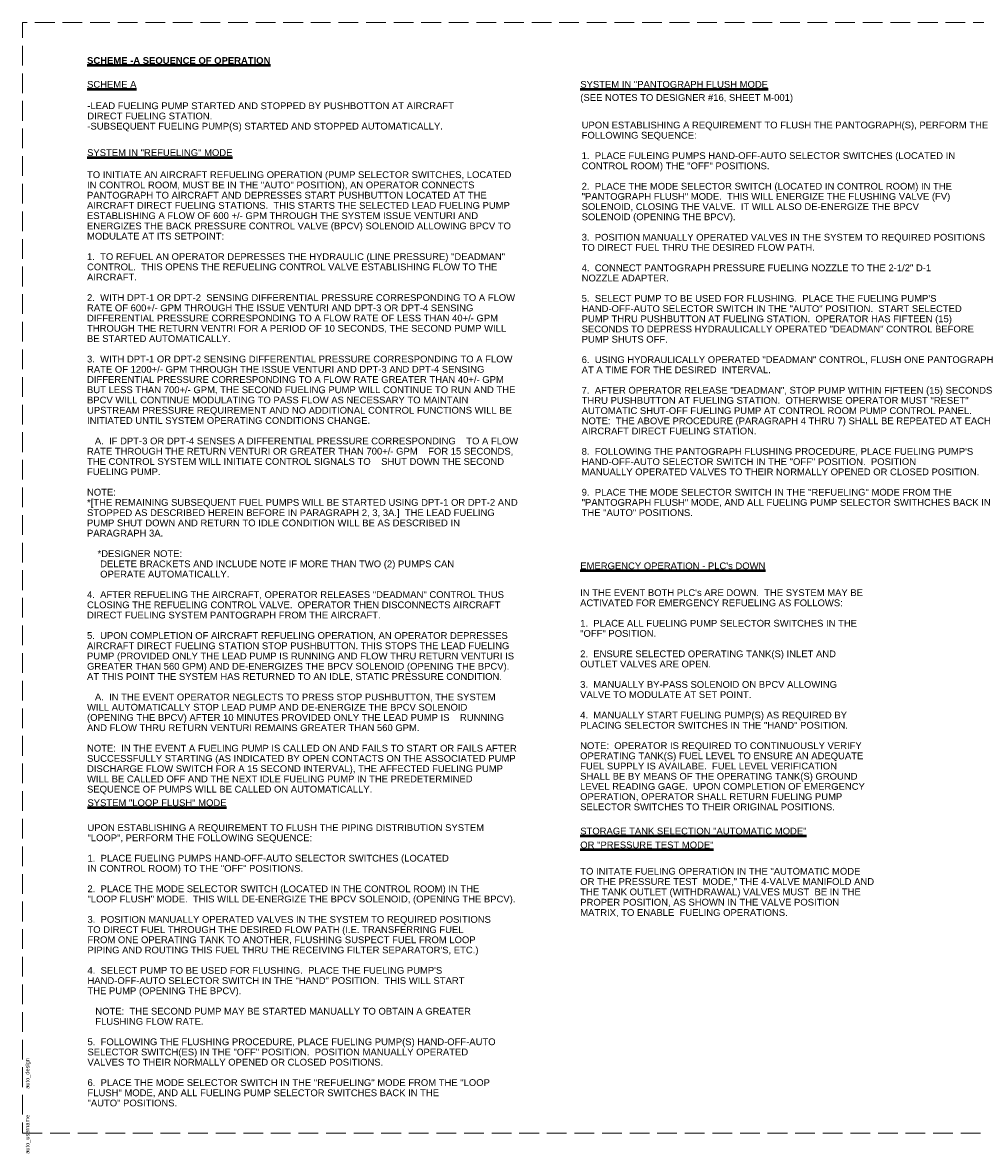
# Paper-space layout 'Layout1' of a CAD drawing. Extents: x 1.3 to 32.4, y 0.4 to 21.2.
# Tile 1 of 2: x 1.3 to 18.9, y 0.4 to 21.2. Entities that reach past the tile are written whole.
import ezdxf
from ezdxf.enums import TextEntityAlignment as Align

# ---------------------------------------------------------------- set-up
doc = ezdxf.new("R2010")
doc.units = 0
doc.header["$MEASUREMENT"] = 0
doc.linetypes.add('DGN Style 3', pattern=[0.509674, 0.364053, -0.145621])
doc.layers.add('G-Anno-Nplt', color=5, linetype='Continuous', lineweight=25, plot=False)
doc.layers.add('G-Anno-Text', color=53, linetype='Continuous', lineweight=35)
doc.layers.add('M-Anno-Note', color=2, linetype='Continuous', lineweight=50)
doc.styles.add('Style-Arial', font='txt')
doc.styles.add('Style-Arial Notes', font='ARIAL.TTF', dxfattribs={"height": 0.125})
doc.styles.add('Style-WORKING', font='WORKING.shx')
doc.styles.add('Text', font='ARIAL.TTF', dxfattribs={"height": 0.125})

# ---------------------------------------------------------------- blocks, each defined once
blk = doc.blocks.new('coeSheet_1')
at = {"layer": 'G-Anno-Nplt', "color": 7, "linetype": 'DGN Style 3', "lineweight": 18}
blk.add_3dface([(-0.2, 0), (30.875, 0), (30.875, 20.5), (-0.2, 20.5)], dxfattribs=at)
at = {"layer": 'G-Anno-Text', "color": 1, "linetype": 'Continuous', "lineweight": 25, "style": 'Style-WORKING'}
for tag in ['submitted_by_name', 'designed_by_name', 'checked_by', 'issue_date', 'sheet_size', 'drawn_by', 'file_num']:
    blk.add_attdef(tag, text='', height=0.075, rotation=90, dxfattribs=at).set_placement((0, 0), align=Align.TOP_LEFT)
at = {"layer": 'G-Anno-Text', "color": 1, "linetype": 'Continuous', "lineweight": 25, "style": 'Style-WORKING', "flags": 2}
for tag in ['plot_short_design', 'plot_username', 'plot_sytime', 'plot_design', 'plot_scale']:
    blk.add_attdef(tag, text='', height=0.075, rotation=90, dxfattribs=at).set_placement((0, 0), align=Align.TOP_LEFT)
at = {"layer": 'G-Anno-Text', "color": 6, "linetype": 'Continuous', "lineweight": 35, "style": 'Style-Arial'}
for tag in ['sheet_title_2', 'sheet_title_3', 'sheet_title_1']:
    blk.add_attdef(tag, text='', height=0.12, rotation=90, dxfattribs=at).set_placement((0, 0), align=Align.TOP_CENTER)
at = {"layer": 'G-Anno-Text', "color": 1, "linetype": 'Continuous', "lineweight": 25, "style": 'Style-WORKING'}
for tag in ['01_desc', '02_desc', '03_desc', '04_desc', '05_desc', '06_desc', '07_desc', '08_desc', '09_desc', '10_desc', '11_desc', '12_desc', '13_desc', '14_desc']:
    blk.add_attdef(tag, text='', height=0.075, rotation=90, dxfattribs=at).set_placement((0, 0), align=Align.MIDDLE_LEFT)
at = {"layer": 'G-Anno-Text', "linetype": 'Continuous', "lineweight": 50, "style": 'Style-Arial'}
blk.add_attdef('sheet_id', text='', height=0.25, rotation=0, dxfattribs=at).set_placement((0, 0), align=Align.MIDDLE_CENTER)
at = {"layer": 'G-Anno-Text', "color": 1, "linetype": 'Continuous', "lineweight": 25, "style": 'Style-WORKING'}
for tag in ['01_mark', '02_mark', '03_mark', '04_mark', '05_mark', '06_mark', '07_mark', '08_mark', '09_mark', '10_mark', '11_mark', '12_mark', '13_mark', '14_mark', '01_date', '02_date', '03_date', '04_date', '05_date', '06_date', '07_date', '08_date', '09_date', '10_date', '11_date', '12_date', '13_date', '14_date', '01_appr', '02_appr', '03_appr', '04_appr', '05_appr', '06_appr', '07_appr', '08_appr', '09_appr', '10_appr', '12_appr', '13_appr', '11_appr', '14_appr']:
    blk.add_attdef(tag, text='', height=0.075, rotation=90, dxfattribs=at).set_placement((0, 0), align=Align.MIDDLE_CENTER)

psp = doc.layouts.get("Layout1")

# ---------------------------------------------------------------- block references
at = {"layer": 'G-Anno-Nplt', "color": 7, "linetype": 'DGN Style 3', "lineweight": 18}
ref = psp.add_blockref('coeSheet_1', (1.475, 0.75), dxfattribs=at)
ref.add_attrib('plot_username', 'auto_username', dxfattribs={"layer": 'M-Anno-Note', "linetype": 'Continuous', "height": 0.075, "rotation": 90, "style": 'Style-WORKING'}).set_placement((1.325, 0.37), align=Align.TOP_LEFT)
ref.add_attrib('plot_design', 'auto_design', dxfattribs={"layer": 'M-Anno-Note', "linetype": 'Continuous', "height": 0.075, "rotation": 90, "style": 'Style-WORKING'}).set_placement((1.325, 1.57), align=Align.TOP_LEFT)

# ---------------------------------------------------------------- texts
at = {"layer": 'M-Anno-Note', "char_height": 0.125, "attachment_point": 1, "style": 'Text'}
for s, insert, line_spacing_factor in [('\\fArial|b1|i0|c0|p39;\\LSCHEME -A SEQUENCE OF OPERATION', (2.466, 20.613), 0.9), ('\\LSCHEME A', (2.466, 20.173), 0.9), ('\\LSYSTEM IN "PANTOGRAPH FLUSH MODE', (11.576, 20.173), 0.722892), ('(SEE NOTES TO DESIGNER #16, SHEET M-001)', (11.576, 19.93), 0.722892), ('\\P-LEAD FUELING PUMP STARTED AND STOPPED BY PUSHBOTTON AT AIRCRAFT\\PDIRECT FUELING STATION.\\P-SUBSEQUENT FUELING PUMP(S) STARTED AND STOPPED AUTOMATICALLY.', (2.47, 19.966), 0.903611), ('UPON ESTABLISHING A REQUIREMENT TO FLUSH THE PANTOGRAPH(S), PERFORM THE\\PFOLLOWING SEQUENCE:\\P\\P1.  PLACE FULEING PUMPS HAND-OFF-AUTO SELECTOR SWITCHES (LOCATED IN\\PCONTROL ROOM) THE "OFF" POSITIONS.\\P\\P2.  PLACE THE MODE SELECTOR SWITCH (LOCATED IN CONTROL ROOM) IN THE\\P"PANTOGRAPH FLUSH" MODE.  THIS WILL ENERGIZE THE FLUSHING VALVE (FV)\\PSOLENOID, CLOSING THE VALVE.  IT WILL ALSO DE-ENERGIZE THE BPCV\\PSOLENOID (OPENING THE BPCV).\\P\\P3.  POSITION MANUALLY OPERATED VALVES IN THE SYSTEM TO REQUIRED POSITIONS\\PTO DIRECT FUEL THRU THE DESIRED FLOW PATH.\\P\\P4.  CONNECT PANTOGRAPH PRESSURE FUELING NOZZLE TO THE 2-1/2" D-1\\PNOZZLE ADAPTER.\\P\\P5.  SELECT PUMP TO BE USED FOR FLUSHING.  PLACE THE FUELING PUMP\'S\\PHAND-OFF-AUTO SELECTOR SWITCH IN THE "AUTO" POSITION.  START SELECTED\\PPUMP THRU PUSHBUTTON AT FUELING STATION.  OPERATOR HAS FIFTEEN (15)\\PSECONDS TO DEPRESS HYDRAULICALLY OPERATED "DEADMAN" CONTROL BEFORE\\PPUMP SHUTS OFF.\\P\\P6.  USING HYDRAULICALLY OPERATED "DEADMAN" CONTROL, FLUSH ONE PANTOGRAPH\\PAT A TIME FOR THE DESIRED  INTERVAL.\\P\\P7.  AFTER OPERATOR RELEASE "DEADMAN", STOP PUMP WITHIN FIFTEEN (15) SECONDS\\PTHRU PUSHBUTTON AT FUELING STATION.  OTHERWISE OPERATOR MUST "RESET"\\PAUTOMATIC SHUT-OFF FUELING PUMP AT CONTROL ROOM PUMP CONTROL PANEL.\\PNOTE:  THE ABOVE PROCEDURE (PARAGRAPH 4 THRU 7) SHALL BE REPEATED AT EACH\\PAIRCRAFT DIRECT FUELING STATION.\\P\\P8.  FOLLOWING THE PANTOGRAPH FLUSHING PROCEDURE, PLACE FUELING PUMP\'S\\PHAND-OFF-AUTO SELECTOR SWITCH IN THE "OFF" POSITION.  POSITION\\PMANUALLY OPERATED VALVES TO THEIR NORMALLY OPENED OR CLOSED POSITION.\\P\\P9.  PLACE THE MODE SELECTOR SWITCH IN THE "REFUELING" MODE FROM THE\\P"PANTOGRAPH FLUSH" MODE, AND ALL FUELING PUMP SELECTOR SWITHCHES BACK IN\\PTHE "AUTO" POSITIONS.', (11.601, 19.422), 0.903611), ('\\LSYSTEM IN "REFUELING" MODE', (2.466, 18.913), 0.722892), ("\\LEMERGENCY OPERATION - PLC's DOWN", (11.575, 11.285), 0.725792), ('\\LSYSTEM "LOOP FLUSH" MODE', (2.473, 6.911), 0.725792), ('UPON ESTABLISHING A REQUIREMENT TO FLUSH THE PIPING DISTRIBUTION SYSTEM\\P"LOOP", PERFORM THE FOLLOWING SEQUENCE:\\P\\P1.  PLACE FUELING PUMPS HAND-OFF-AUTO SELECTOR SWITCHES (LOCATED\\PIN CONTROL ROOM) TO THE "OFF" POSITIONS.\\P\\P2.  PLACE THE MODE SELECTOR SWITCH (LOCATED IN THE CONTROL ROOM) IN THE\\P"LOOP FLUSH" MODE.  THIS WILL DE-ENERGIZE THE BPCV SOLENOID, (OPENING THE BPCV).\\P\\P3.  POSITION MANUALLY OPERATED VALVES IN THE SYSTEM TO REQUIRED POSITIONS\\PTO DIRECT FUEL THROUGH THE DESIRED FLOW PATH (I.E. TRANSFERRING FUEL\\PFROM ONE OPERATING TANK TO ANOTHER, FLUSHING SUSPECT FUEL FROM LOOP\\PPIPING AND ROUTING THIS FUEL THRU THE RECEIVING FILTER SEPARATOR\'S, ETC.)\\P\\P4.  SELECT PUMP TO BE USED FOR FLUSHING.  PLACE THE FUELING PUMP\'S\\PHAND-OFF-AUTO SELECTOR SWITCH IN THE "HAND" POSITION.  THIS WILL START\\PTHE PUMP (OPENING THE BPCV).\\P\\P   NOTE:  THE SECOND PUMP MAY BE STARTED MANUALLY TO OBTAIN A GREATER\\P   FLUSHING FLOW RATE.\\P\\P5.  FOLLOWING THE FLUSHING PROCEDURE, PLACE FUELING PUMP(S) HAND-OFF-AUTO\\PSELECTOR SWITCH(ES) IN THE "OFF" POSITION.  POSITION MANUALLY OPERATED\\PVALVES TO THEIR NORMALLY OPENED OR CLOSED POSITIONS.\\P\\P6.  PLACE THE MODE SELECTOR SWITCH IN THE "REFUELING" MODE FROM THE "LOOP\\PFLUSH" MODE, AND ALL FUELING PUMP SELECTOR SWITCHES BACK IN THE\\P"AUTO" POSITIONS.', (2.473, 6.453), 0.903611)]:
    psp.add_mtext(s, dxfattribs=dict(at, insert=insert, line_spacing_factor=line_spacing_factor))
at = {"layer": 'M-Anno-Note', "char_height": 0.125, "attachment_point": 1}
for s, insert, width, line_spacing_factor, style in [('TO INITIATE AN AIRCRAFT REFUELING OPERATION (PUMP SELECTOR SWITCHES, LOCATED\\PIN CONTROL ROOM, MUST BE IN THE "AUTO" POSITION), AN OPERATOR CONNECTS\\PPANTOGRAPH TO AIRCRAFT AND DEPRESSES START PUSHBUTTON LOCATED AT THE\\PAIRCRAFT DIRECT FUELING STATIONS.  THIS STARTS THE SELECTED LEAD FUELING PUMP\\PESTABLISHING A FLOW OF 600 +/- GPM THROUGH THE SYSTEM ISSUE VENTURI AND\\PENERGIZES THE BACK PRESSURE CONTROL VALVE (BPCV) SOLENOID ALLOWING BPCV TO\\PMODULATE AT ITS SETPOINT:\\P\\P1.  TO REFUEL AN OPERATOR DEPRESSES THE HYDRAULIC (LINE PRESSURE) "DEADMAN"\\PCONTROL.  THIS OPENS THE REFUELING CONTROL VALVE ESTABLISHING FLOW TO THE\\PAIRCRAFT.\\P\\P2.  WITH DPT-1 OR DPT-2  SENSING DIFFERENTIAL PRESSURE CORRESPONDING TO A FLOW\\PRATE OF 600+/- GPM THROUGH THE ISSUE VENTURI AND DPT-3 OR DPT-4 SENSING\\PDIFFERENTIAL PRESSURE CORRESPONDING TO A FLOW RATE OF LESS THAN 40+/- GPM\\PTHROUGH THE RETURN VENTRI FOR A PERIOD OF 10 SECONDS, THE SECOND PUMP WILL\\PBE STARTED AUTOMATICALLY.\\P\\P3.  WITH DPT-1 OR DPT-2 SENSING DIFFERENTIAL PRESSURE CORRESPONDING TO A FLOW\\PRATE OF 1200+/- GPM THROUGH THE ISSUE VENTURI AND DPT-3 AND DPT-4 SENSING\\PDIFFERENTIAL PRESSURE CORRESPONDING TO A FLOW RATE GREATER THAN 40+/- GPM\\PBUT LESS THAN 700+/- GPM, THE SECOND FUELING PUMP WILL CONTINUE TO RUN AND THE\\PBPCV WILL CONTINUE MODULATING TO PASS FLOW AS NECESSARY TO MAINTAIN\\PUPSTREAM PRESSURE REQUIREMENT AND NO ADDITIONAL CONTROL FUNCTIONS WILL BE\\PINITIATED UNTIL SYSTEM OPERATING CONDITIONS CHANGE.\\P\\P   A.  IF DPT-3 OR DPT-4 SENSES A DIFFERENTIAL PRESSURE CORRESPONDING    TO A FLOW\\PRATE THROUGH THE RETURN VENTURI OR GREATER THAN 700+/- GPM    FOR 15 SECONDS,\\PTHE CONTROL SYSTEM WILL INITIATE CONTROL SIGNALS TO    SHUT DOWN THE SECOND\\PFUELING PUMP.\\P\\PNOTE:^J*[THE REMAINING SUBSEQUENT FUEL PUMPS WILL BE STARTED USING DPT-1 OR DPT-2 AND\\PSTOPPED AS DESCRIBED HEREIN BEFORE IN PARAGRAPH 2, 3, 3A.]  THE LEAD FUELING\\PPUMP SHUT DOWN AND RETURN TO IDLE CONDITION WILL BE AS DESCRIBED IN\\PPARAGRAPH 3A.\\P^J    *DESIGNER NOTE:^J     DELETE BRACKETS AND INCLUDE NOTE IF MORE THAN TWO (2) PUMPS CAN ^J     OPERATE AUTOMATICALLY.^J ^J4.  AFTER REFUELING THE AIRCRAFT, OPERATOR RELEASES "DEADMAN" CONTROL THUS\\PCLOSING THE REFUELING CONTROL VALVE.  OPERATOR THEN DISCONNECTS AIRCRAFT\\PDIRECT FUELING SYSTEM PANTOGRAPH FROM THE AIRCRAFT.\\P\\P5.  UPON COMPLETION OF AIRCRAFT REFUELING OPERATION, AN OPERATOR DEPRESSES\\PAIRCRAFT DIRECT FUELING STATION STOP PUSHBUTTON. THIS STOPS THE LEAD FUELING\\PPUMP (PROVIDED ONLY THE LEAD PUMP IS RUNNING AND FLOW THRU RETURN VENTURI IS\\PGREATER THAN 560 GPM) AND DE-ENERGIZES THE BPCV SOLENOID (OPENING THE BPCV).\\PAT THIS POINT THE SYSTEM HAS RETURNED TO AN IDLE, STATIC PRESSURE CONDITION.\\P\\P   A.  IN THE EVENT OPERATOR NEGLECTS TO PRESS STOP PUSHBUTTON, THE SYSTEM\\PWILL AUTOMATICALLY STOP LEAD PUMP AND DE-ENERGIZE THE BPCV SOLENOID\\P(OPENING THE BPCV) AFTER 10 MINUTES PROVIDED ONLY THE LEAD PUMP IS    RUNNING\\PAND FLOW THRU RETURN VENTURI REMAINS GREATER THAN 560 GPM.\\P\\PNOTE:  IN THE EVENT A FUELING PUMP IS CALLED ON AND FAILS TO START OR FAILS AFTER\\PSUCCESSFULLY STARTING (AS INDICATED BY OPEN CONTACTS ON THE ASSOCIATED PUMP\\PDISCHARGE FLOW SWITCH FOR A 15 SECOND INTERVAL), THE AFFECTED FUELING PUMP\\PWILL BE CALLED OFF AND THE NEXT IDLE FUELING PUMP IN THE PREDETERMINED\\PSEQUENCE OF PUMPS WILL BE CALLED ON AUTOMATICALLY.', (2.465, 18.505), 7.95066, 0.90724, 'Text'), ('IN THE EVENT BOTH PLC\'s ARE DOWN.  THE SYSTEM MAY BE ACTIVATED FOR EMERGENCY REFUELING AS FOLLOWS:\\P\\P1.  PLACE ALL FUELING PUMP SELECTOR SWITCHES IN THE "OFF" POSITION.\\P\\P2.  ENSURE SELECTED OPERATING TANK(S) INLET AND OUTLET VALVES ARE OPEN.\\P\\P3.  MANUALLY BY-PASS SOLENOID ON BPCV ALLOWING VALVE TO MODULATE AT SET POINT.\\P\\P4.  MANUALLY START FUELING PUMP(S) AS REQUIRED BY PLACING SELECTOR SWITCHES IN THE "HAND" POSITION.\\P\\PNOTE:  OPERATOR IS REQUIRED TO CONTINUOUSLY VERIFY OPERATING TANK(S) FUEL LEVEL TO ENSURE AN ADEQUATE FUEL SUPPLY IS AVAILABE.  FUEL LEVEL VERIFICATION SHALL BE BY MEANS OF THE OPERATING TANK(S) GROUND LEVEL READING GAGE.  UPON COMPLETION OF EMERGENCY OPERATION, OPERATOR SHALL RETURN FUELING PUMP SELECTOR SWITCHES TO THEIR ORIGINAL POSITIONS.', (11.573, 10.79), 5.26708, 0.903611, 'Text'), ('\\LSTORAGE TANK SELECTION "AUTOMATIC MODE" OR "PRESSURE TEST MODE"', (11.575, 6.389, -0.002), 4.42693, 1.228781, 'Style-Arial Notes'), ('\\PTO INITATE FUELING OPERATION IN THE "AUTOMATIC MODE OR THE PRESSURE TEST  MODE," THE 4-VALVE MANIFOLD AND THE TANK OUTLET (WITHDRAWAL) VALVES MUST  BE IN THE PROPER POSITION, AS SHOWN IN THE VALVE POSITION MATRIX, TO ENABLE  FUELING OPERATIONS.', (11.575, 5.838, -0.002), 5.45251, 0.914531, 'Style-Arial Notes')]:
    psp.add_mtext(s, dxfattribs=dict(at, insert=insert, width=width, line_spacing_factor=line_spacing_factor, style=style))

doc.saveas('drawing.dxf')
